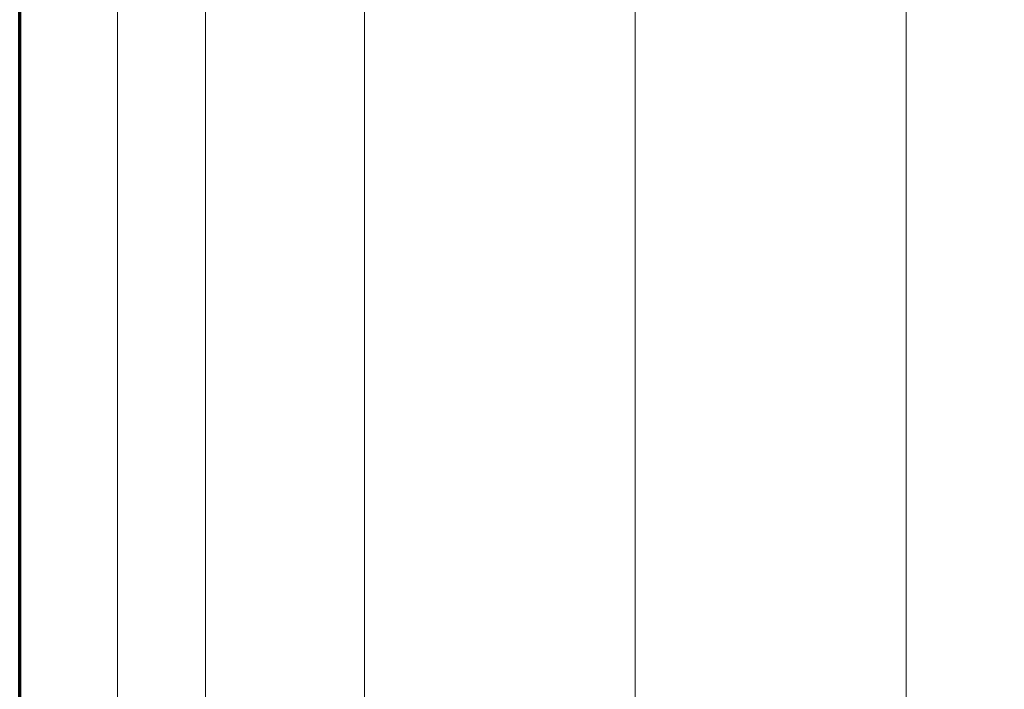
# Model space of a CAD drawing. Header units: millimetres. Extents: x 87779 to 155382, y -9103 to 37066.
# Tile 11 of 128: x 103715 to 104190, y 19677 to 20000. Entities that reach past the tile are written whole.
import ezdxf

# ---------------------------------------------------------------- set-up
doc = ezdxf.new("R2010")
doc.units = ezdxf.units.MM
for name, color, linetype, lineweight in [('0-2', 210, 'Continuous', 5), ('A21--s--2', 34, 'Continuous', 9), ('A22-----2', 50, 'Continuous', 9), ('A22-----4', 130, 'Continuous', 70)]:
    doc.layers.add(name, color=color, linetype=linetype, lineweight=lineweight)
pattern_1 = [(90, (-106219.75, 18120.48), (-130.66, 35.723), [])]

# ---------------------------------------------------------------- blocks, each defined once
blk = doc.blocks.new('HSR-D_ABT_ARCH_Interieur_rvt-2-Werkcafe Pantry Axo')
at = {"layer": 'A21--s--2'}
h = blk.add_hatch(dxfattribs=at)
h.set_pattern_fill('FP_8', color=256, style=0, pattern_type=2)
h.set_pattern_definition([(90, (-109935.145, 22790.106), (-53.964, 67.862), [])])
h.paths.add_polyline_path([(-106222.41, 18121.21), (-106222.41, 20191.52), (-106312.11, 20304.33), (-106312.11, 18234.01), (-106228.28, 18128.6)])
h = blk.add_hatch(dxfattribs=at)
h.set_pattern_fill('FP_9', color=256, style=0, pattern_type=2)
h.set_pattern_definition(pattern_1)
h.paths.add_polyline_path([(-106199.12, 18114.84), (-106199.12, 20185.16), (-106222.41, 20191.52), (-106222.41, 18121.21), (-106210.06, 18117.83)])
h = blk.add_hatch(dxfattribs=at)
h.set_pattern_fill('FP_9', color=256, style=0, pattern_type=2)
h.set_pattern_definition(pattern_1)
h.paths.add_polyline_path([(-105730.11, 17986.61), (-105730.11, 20056.92), (-106199.12, 20185.16), (-106199.12, 18114.84), (-106099.07, 18087.49)])
at = {"layer": 'A22-----2'}
blk.add_line((-106222.41, 18121.21), (-106222.41, 20191.52), dxfattribs=at)
at = {"layer": 'A22-----4'}
blk.add_line((-106312.11, 18234.01), (-106312.11, 20304.33), dxfattribs=at)

msp = doc.modelspace()

# ---------------------------------------------------------------- block references
at = {"layer": '0-2'}
msp.add_blockref('HSR-D_ABT_ARCH_Interieur_rvt-2-Werkcafe Pantry Axo', (210027.31, 0), dxfattribs=at)

doc.saveas('drawing.dxf')
